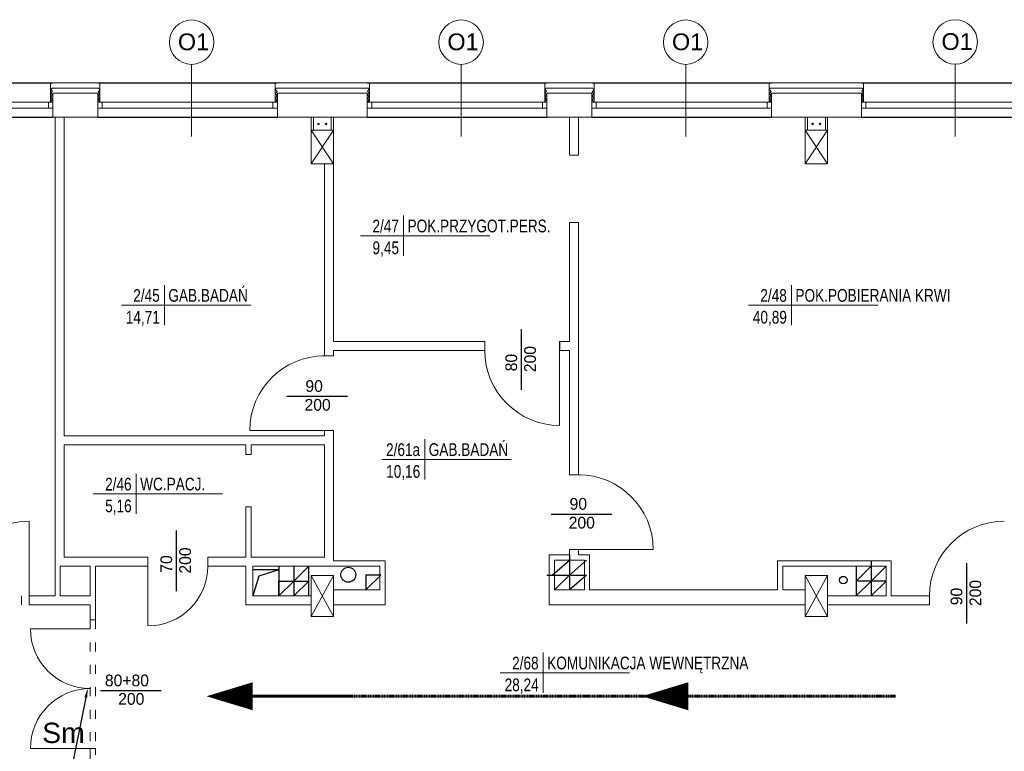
# Model space of a CAD drawing. Header units: millimetres. Extents: x 126553 to 403692, y -95821 to 38049.
# Tile 158 of 256: x 221891 to 223207, y 6756 to 7734. Entities that reach past the tile are written whole.
import ezdxf
from ezdxf import colors
from ezdxf.entities.mleader import LeaderData, LeaderLine
from ezdxf.enums import TextEntityAlignment as Align
from ezdxf.math import Vec2, Vec3

# ---------------------------------------------------------------- set-up
doc = ezdxf.new("R2010")
doc.units = ezdxf.units.MM
doc.linetypes.add('ACAD_ISO03W100', pattern=[30, 12, -18])
doc.linetypes.add('DASHDOT', pattern=[1, 0.5, -0.25, 0, -0.25])
for name, color, linetype, lineweight in [('_(06 GRUBA)', 7, 'Continuous', 40), ('docieplenie', 6, 'Continuous', 18), ('docieplenie zew.', 6, 'Continuous', 18), ('ewakaucja', 3, 'Continuous', 50), ('OKNA', 7, 'Continuous', 13), ('opisy', 7, 'Continuous', 18), ('PODCIĄG', 11, 'ACAD_ISO03W100', 0), ('ŚCIANY CIENKIE', 7, 'Continuous', 18), ('ŚCIANY GRUBE', 7, 'Continuous', 20)]:
    doc.layers.add(name, color=color, linetype=linetype, lineweight=lineweight)
doc.layers.add('KOMINY', color=94, linetype='Continuous', plot=False)
doc.layers.add('WENTYLE_WADLIWE', color=1, linetype='Continuous')
doc.layers.add('WIDOK', color=7, linetype='Continuous')
doc.styles.add('Arial', font='arial.ttf')
doc.styles.add('ROMANS', font='romans.shx', dxfattribs={"width": 0.7})
doc.styles.add('STYLE1', font='txt', dxfattribs={"width": 0.8})
doc.linetypes.add('ZIGZAG', pattern='A,0.0001,-0.2,[131,LTYPESHP.SHX,S=0.2,R=0,X=-0.2,Y=0],-0.4,[131,LTYPESHP.SHX,S=0.2,R=180,X=0.2,Y=0],-0.2', length=0.8001)

# ---------------------------------------------------------------- blocks, each defined once
blk = doc.blocks.new('METKA')
for p, q in [((0, 26.9), (0, -26.9)), ((-57.4, 0), (115.4, 0))]:
    blk.add_line(p, q)
at = {"layer": 'opisy', "style": 'STYLE1', "width": 0.8, "flags": 4}
for tag, p in [('NUMER', (-6.1, 4.5)), ('POWIERZCHNIA', (-6, -24.6))]:
    blk.add_attdef(tag, text='', height=17, dxfattribs=at).set_placement(p, align=Align.RIGHT)
for tag, p in [('NAZWA', (5.3, 4.6)), ('POSADZKA', (5.6, -24.7))]:
    blk.add_attdef(tag, p, '', height=17, dxfattribs=at)

msp = doc.modelspace()

# ---------------------------------------------------------------- linework, layer by layer
at = {"layer": 'docieplenie', "color": 0}
for p, q in [((221934.74509, 7642.63343), (221933.07366, 7640.03448)), ((221997.16577, 7642.63343), (221998.43747, 7639.95064)), ((222358.72505, 7649.67806), (222358.72505, 7623.67806)), ((222594.74509, 7642.63343), (222593.07366, 7640.03448)), ((222657.16577, 7642.63343), (222658.43747, 7639.95064)), ((223018.72505, 7649.67806), (223018.72505, 7623.67806)), ((221935.25606, 7633.20884), (221932.77018, 7630.16569)), ((221932.77018, 7630.16569), (221935.29656, 7627.6454)), ((221935.25606, 7638.25925), (221932.98693, 7635.99174)), ((221932.98693, 7635.99174), (221935.25606, 7633.20884)), ((221933.07366, 7640.03448), (221935.25606, 7638.25925)), ((221998.43747, 7634.90022), (221995.9516, 7631.85707)), ((221995.9516, 7631.85707), (221998.47798, 7629.33678)), ((221998.47798, 7629.33678), (221995.97611, 7626.57629)), ((221998.43747, 7639.95064), (221996.16834, 7637.68313)), ((221996.16834, 7637.68313), (221998.43747, 7634.90022)), ((222232.72505, 7623.67806), (222232.72505, 7635.67806)), ((222356.18795, 7628.70249), (222358.18701, 7625.94523)), ((222595.25606, 7633.20884), (222592.77018, 7630.16569)), ((222592.77018, 7630.16569), (222595.29656, 7627.6454)), ((222595.25606, 7638.25925), (222592.98693, 7635.99174)), ((222592.98693, 7635.99174), (222595.25606, 7633.20884)), ((222593.07366, 7640.03448), (222595.25606, 7638.25925)), ((222658.43747, 7634.90022), (222655.9516, 7631.85707)), ((222655.9516, 7631.85707), (222658.47798, 7629.33678)), ((222658.47798, 7629.33678), (222655.97611, 7626.57629)), ((222658.43747, 7639.95064), (222656.16834, 7637.68313)), ((222656.16834, 7637.68313), (222658.43747, 7634.90022)), ((222892.72505, 7623.67806), (222892.72505, 7635.67806)), ((223016.18795, 7628.70249), (223018.18701, 7625.94523)), ((221935.47045, 7627.59961), (221933.02127, 7625.20308)), ((221933.02127, 7625.20308), (221934.04174, 7623.92839)), ((221995.97611, 7626.57629), (221998.47798, 7624.59707)), ((221998.47798, 7624.59707), (221997.74821, 7624.0241)), ((222358.18701, 7625.94523), (222356.11451, 7623.91644)), ((222595.47045, 7627.59961), (222593.02127, 7625.20308)), ((222593.02127, 7625.20308), (222594.04174, 7623.92839)), ((222655.97611, 7626.57629), (222658.47798, 7624.59707)), ((222658.47798, 7624.59707), (222657.74821, 7624.0241)), ((223018.18701, 7625.94523), (223016.11451, 7623.91644))]:
    msp.add_line(p, q, dxfattribs=at)
at = {"layer": 'docieplenie', "color": 0, "linetype": 'ZIGZAG'}
for p, q in [((221934.74509, 7642.63343), (221997.16577, 7642.63343)), ((222234.16381, 7642.64971), (222232.98265, 7640.6493)), ((222234.16381, 7642.64971), (222356.89615, 7642.64971)), ((222356.89615, 7642.64971), (222358.24797, 7640.34599)), ((222594.74509, 7642.63343), (222657.16577, 7642.63343)), ((222894.16381, 7642.64971), (222892.98265, 7640.6493)), ((222894.16381, 7642.64971), (223016.89615, 7642.64971)), ((223016.89615, 7642.64971), (223018.24797, 7640.34599)), ((222235.20659, 7638.13288), (222232.94993, 7634.73395)), ((222232.94993, 7634.73395), (222235.3752, 7632.08446)), ((222232.98265, 7640.6493), (222235.20659, 7638.13288)), ((222235.3752, 7632.08446), (222233.08582, 7629.20857)), ((222233.08582, 7629.20857), (222235.4405, 7626.65937)), ((222358.24797, 7640.34599), (222356.18795, 7638.22315)), ((222356.18795, 7638.22315), (222358.31239, 7635.39269)), ((222358.31239, 7635.39269), (222356.18795, 7633.65578)), ((222356.18795, 7633.65578), (222358.24797, 7631.21135)), ((222358.24797, 7631.21135), (222356.18795, 7628.70249)), ((222895.20659, 7638.13288), (222892.94993, 7634.73395)), ((222892.94993, 7634.73395), (222895.3752, 7632.08446)), ((222892.98265, 7640.6493), (222895.20659, 7638.13288)), ((222895.3752, 7632.08446), (222893.08582, 7629.20857)), ((222893.08582, 7629.20857), (222895.4405, 7626.65937)), ((223018.24797, 7640.34599), (223016.18795, 7638.22315)), ((223016.18795, 7638.22315), (223018.31239, 7635.39269)), ((223018.31239, 7635.39269), (223016.18795, 7633.65578)), ((223016.18795, 7633.65578), (223018.24797, 7631.21135)), ((223018.24797, 7631.21135), (223016.18795, 7628.70249)), ((222235.4405, 7626.65937), (222233.21657, 7624.11025)), ((222895.4405, 7626.65937), (222893.21657, 7624.11025))]:
    msp.add_line(p, q, dxfattribs=at)
at = {"layer": 'docieplenie', "color": 0, "lineweight": 30}
for points in [[(222561.81032, 7239.35445), (222561.81032, 7320.22239)], [(222248.48597, 7230.55812), (222329.35391, 7230.55812)], [(222601.378, 7073.07562), (222682.24594, 7073.07562)], [(222101.04091, 6970.13171), (222101.04091, 7050.99965)], [(223156.56407, 6926.67325), (223156.56407, 7007.5412)], [(221999.57837, 6837.52916), (222080.44631, 6837.52916)]]:
    msp.add_lwpolyline(points, dxfattribs=at)
at = {"layer": 'docieplenie', "color": 0, "lineweight": 0}
for points in [[(222612.72505, 7291.67806), (222612.72505, 7191.67806)], [(222298.72505, 7184.67806), (222198.72505, 7184.67806)], [(221903.97074, 6963.67806), (221903.97074, 7063.67806)], [(222637.72505, 7025.67806), (222737.72505, 7025.67806)], [(222062.72505, 7003.62833), (222062.72505, 6923.62833)], [(221985.72505, 6919.87339), (221905.72505, 6919.87339)], [(221985.72505, 6759.87339), (221905.72505, 6759.87339)]]:
    msp.add_lwpolyline(points, dxfattribs=at)
for centre, radius, start, end in [((222612.72505, 7291.67806), 100, 180, 270), ((222298.72505, 7184.67806), 100, 90, 180), ((222637.72505, 7025.67806), 100, 0, 90), ((221903.97074, 6963.67806), 100, 90, 180), ((223206.72505, 6963.67806), 100, 90, 180), ((222062.72505, 7003.62833), 80, 270, 0), ((221985.72505, 6919.87339), 80, 180, 270), ((221985.72505, 6759.87339), 80, 90, 180)]:
    msp.add_arc(centre, radius, start, end, dxfattribs=at)
at = {"layer": 'docieplenie zew.', "color": 0}
for p, q in [((221935.72505, 7649.67806), (221932.72505, 7649.67806)), ((221932.72505, 7649.67806), (221932.72505, 7623.67806)), ((221998.72505, 7649.67806), (221935.72505, 7649.67806)), ((221998.72505, 7635.67806), (221998.72505, 7649.67806)), ((222232.72505, 7623.67806), (222232.72505, 7649.67806)), ((222232.72505, 7635.67806), (222232.72505, 7649.67806)), ((222232.72505, 7649.67806), (222358.72505, 7649.67806)), ((222358.72505, 7649.67806), (222358.72505, 7623.67806)), ((222595.72505, 7649.67806), (222592.72505, 7649.67806)), ((222592.72505, 7649.67806), (222592.72505, 7623.67806)), ((222658.72505, 7649.67806), (222595.72505, 7649.67806)), ((222658.72505, 7635.67806), (222658.72505, 7649.67806)), ((222892.72505, 7623.67806), (222892.72505, 7649.67806)), ((222892.72505, 7635.67806), (222892.72505, 7649.67806)), ((222892.72505, 7649.67806), (223018.72505, 7649.67806)), ((223018.72505, 7649.67806), (223018.72505, 7623.67806)), ((221998.72505, 7623.67806), (221998.72505, 7635.67806)), ((222658.72505, 7623.67806), (222658.72505, 7635.67806)), ((221932.72505, 7623.67806), (221935.72505, 7623.67806)), ((221995.72505, 7623.67806), (221998.72505, 7623.67806)), ((222235.72505, 7623.67806), (222232.72505, 7623.67806)), ((222235.72505, 7623.67806), (222232.72505, 7623.67806)), ((222358.72505, 7623.67806), (222355.72505, 7623.67806)), ((222358.72505, 7623.67806), (222355.72505, 7623.67806)), ((222592.72505, 7623.67806), (222595.72505, 7623.67806)), ((222655.72505, 7623.67806), (222658.72505, 7623.67806)), ((222895.72505, 7623.67806), (222892.72505, 7623.67806)), ((222895.72505, 7623.67806), (222892.72505, 7623.67806)), ((223018.72505, 7623.67806), (223015.72505, 7623.67806)), ((223018.72505, 7623.67806), (223015.72505, 7623.67806))]:
    msp.add_line(p, q, dxfattribs=at)
at = {"layer": 'ewakaucja', "color": 3, "lineweight": 60}
for points in [[(222141.04474, 6829.63374, 0, 37.5, 0), (222202.74798, 6829.63374, 37.5, 37.5, 0)], [(222722.80095, 6829.63374, 0, 37.5, 0), (222784.5042, 6829.63374, 37.5, 37.5, 0)]]:
    msp.add_lwpolyline(points, format="xyseb", dxfattribs=at)
at = {"layer": 'ewakaucja', "color": 3, "linetype": 'DASHDOT', "lineweight": 60}
for points in [[(222335.62689, 6829.63374), (222169.78611, 6829.63374)], [(223061.34951, 6829.63374), (222169.78611, 6829.63374)]]:
    msp.add_lwpolyline(points, dxfattribs=at)
at = {"layer": 'KOMINY', "color": 0}
for p, q in [((222602.72505, 6991.67806), (222625.72505, 7011.67806)), ((222625.72505, 7018.67806), (222625.72505, 6971.67806)), ((222625.72505, 7011.67806), (222625.72505, 6971.67806)), ((222625.72505, 6991.67806), (222648.72505, 7011.67806)), ((223028.77074, 7010.67806), (223028.77074, 6963.67806)), ((222237.72505, 6998.67806), (222202.72505, 6998.67806)), ((222237.72505, 6998.67806), (222211.04906, 6990.38052)), ((222237.72505, 7003.67806), (222237.72505, 6983.67806)), ((222237.72505, 6998.67806), (222237.72505, 6963.67806)), ((222257.72505, 7003.67806), (222257.72505, 6963.67806)), ((222277.72505, 7003.67806), (222257.72505, 6983.67806)), ((222277.72505, 6963.67806), (222277.72505, 7003.67806)), ((223008.72505, 7003.67806), (223008.72505, 6963.67806)), ((223028.72505, 7003.67806), (223008.77074, 6983.67806)), ((223028.77074, 6983.67806), (223048.72505, 7003.67806)), ((222211.04906, 6990.38052), (222202.72505, 6963.67806)), ((222373.72505, 6991.67806), (222353.72505, 6971.67806)), ((222353.72505, 6991.67806), (222353.72505, 6971.67806)), ((222373.72505, 6991.67806), (222353.72505, 6991.67806)), ((222595.72505, 6991.67806), (222648.72505, 6991.67806)), ((222598.72505, 6991.67806), (222645.72505, 6991.67806)), ((222625.72505, 6991.67806), (222605.72505, 6971.67806)), ((222625.72505, 6991.67806), (222605.72505, 6971.67806)), ((222648.72505, 6991.67806), (222625.72505, 6971.67806)), ((222237.72505, 6963.67806), (222237.72505, 6983.67806)), ((222237.72505, 6983.67806), (222277.72505, 6983.67806)), ((222257.72505, 6983.67806), (222237.72505, 6963.67806)), ((222277.72505, 6983.67806), (222257.72505, 6963.67806)), ((223028.77074, 6983.67806), (223008.77074, 6963.67806)), ((223048.77074, 6983.67806), (223008.77074, 6983.67806)), ((223048.77074, 6983.67806), (223028.77074, 6963.67806))]:
    msp.add_line(p, q, dxfattribs=at)
for centre, radius in [((222330.4332, 6992.07368), 10), ((222991.6247, 6984.93039), 5)]:
    msp.add_circle(centre, radius, dxfattribs=at)
at = {"layer": 'OKNA', "color": 0}
for p, q in [((221695.72505, 7623.67806), (221935.72505, 7623.67806)), ((221695.72505, 7615.67806), (221935.72505, 7615.67806)), ((221929.72505, 7615.67806), (221929.72505, 7623.67806)), ((221995.72505, 7623.67806), (222235.72505, 7623.67806)), ((221995.72505, 7615.67806), (222235.72505, 7615.67806)), ((222001.72505, 7615.67806), (222001.72505, 7623.67806)), ((222229.72505, 7615.67806), (222229.72505, 7623.67806)), ((222355.72505, 7623.67806), (222595.72505, 7623.67806)), ((222355.72505, 7615.67806), (222595.72505, 7615.67806)), ((222361.72505, 7615.67806), (222361.72505, 7623.67806)), ((222589.72505, 7615.67806), (222589.72505, 7623.67806)), ((222655.72505, 7623.67806), (222895.72505, 7623.67806)), ((222655.72505, 7615.67806), (222895.72505, 7615.67806)), ((222661.72505, 7615.67806), (222661.72505, 7623.67806)), ((222889.72505, 7615.67806), (222889.72505, 7623.67806)), ((223015.72505, 7623.67806), (223255.72505, 7623.67806)), ((223015.72505, 7615.67806), (223255.72505, 7615.67806)), ((223021.72505, 7615.67806), (223021.72505, 7623.67806))]:
    msp.add_line(p, q, dxfattribs=at)
at = {"layer": 'opisy', "color": 0}
for p, q in [((222121.10959, 7577.72403), (222121.10959, 7674.23679)), ((222481.10959, 7577.72403), (222481.10959, 7674.23679)), ((222781.10959, 7577.72403), (222781.10959, 7674.23679)), ((223141.10959, 7577.72403), (223141.10959, 7674.56771))]:
    msp.add_line(p, q, dxfattribs=at)
for centre in [(223141.10959, 7704.26795), (222121.10959, 7703.93704), (222481.10959, 7703.93704), (222781.10959, 7703.93704)]:
    msp.add_circle(centre, 29.70025, dxfattribs=at)
at = {"layer": 'PODCIĄG', "color": 0}
for p, q in [((221985.72505, 6931.67806), (221985.72505, 6759.87339)), ((221992.72505, 6931.67806), (221992.72505, 6759.87339))]:
    msp.add_line(p, q, dxfattribs=at)
at = {"layer": 'WIDOK', "color": 0}
for p, q in [((221695.72505, 7649.67806), (221935.72505, 7649.67806)), ((221995.72505, 7649.67806), (222235.72505, 7649.67806)), ((222355.72505, 7649.67806), (222595.72505, 7649.67806)), ((222655.72505, 7649.67806), (222895.72505, 7649.67806)), ((223015.72505, 7649.67806), (223255.72505, 7649.67806)), ((221695.72505, 7603.67806), (221935.72505, 7603.67806)), ((221995.72505, 7603.67806), (222235.72505, 7603.67806)), ((222355.72505, 7603.67806), (222595.72505, 7603.67806)), ((222655.72505, 7603.67806), (222895.72505, 7603.67806)), ((223015.72505, 7603.67806), (223255.72505, 7603.67806))]:
    msp.add_line(p, q, dxfattribs=at)
at = {"layer": 'ŚCIANY CIENKIE', "color": 0}
for p, q in [((222310.72505, 7586.17806), (222280.72505, 7541.17806)), ((222280.72505, 7586.17806), (222310.72505, 7541.17806)), ((222970.72505, 7586.17806), (222940.72505, 7541.17806)), ((222940.72505, 7586.17806), (222970.72505, 7541.17806)), ((222280.72505, 6936.17806), (222310.72505, 6991.17806)), ((222280.72505, 6991.17806), (222310.72505, 6936.17806)), ((222940.72505, 6936.17806), (222970.72505, 6991.17806)), ((222940.72505, 6991.17806), (222970.72505, 6936.17806))]:
    msp.add_line(p, q, dxfattribs=at)
at = {"layer": 'ŚCIANY GRUBE', "color": 0}
for p, q in [((221935.72505, 7635.67806), (221995.72505, 7635.67806)), ((221935.72505, 7603.67806), (221935.72505, 7635.67806)), ((221995.72505, 7635.67806), (221995.72505, 7603.67806)), ((222235.72505, 7635.67806), (222355.72505, 7635.67806)), ((222235.72505, 7603.67806), (222235.72505, 7635.67806)), ((222355.72505, 7635.67806), (222355.72505, 7603.67806)), ((222595.72505, 7635.67806), (222655.72505, 7635.67806)), ((222595.72505, 7603.67806), (222595.72505, 7635.67806)), ((222655.72505, 7635.67806), (222655.72505, 7603.67806)), ((223015.72505, 7635.67806), (222895.72505, 7635.67806)), ((222895.72505, 7635.67806), (222895.72505, 7603.67806)), ((223015.72505, 7635.67806), (223015.72505, 7603.67806)), ((221995.72505, 7603.67806), (221935.72505, 7603.67806)), ((221938.72505, 7218.67806), (221938.72505, 7603.67806)), ((221950.72505, 7177.67806), (221950.72505, 7603.67806)), ((222355.72505, 7603.67806), (222235.72505, 7603.67806)), ((222280.72505, 7586.17806), (222280.72505, 7603.67806)), ((222283.72505, 7586.17806), (222283.72505, 7603.67806)), ((222307.72505, 7586.17806), (222307.72505, 7603.67806)), ((222310.72505, 7586.17806), (222310.72505, 7603.67806)), ((222655.72505, 7603.67806), (222595.72505, 7603.67806)), ((222625.72505, 7552.67806), (222625.72505, 7603.67806)), ((222637.72505, 7552.67806), (222637.72505, 7603.67806)), ((222895.72505, 7603.67806), (223015.72505, 7603.67806)), ((222940.72505, 7586.17806), (222940.72505, 7603.67806)), ((222943.72505, 7586.17806), (222943.72505, 7603.67806)), ((222967.72505, 7586.17806), (222967.72505, 7603.67806)), ((222970.72505, 7586.17806), (222970.72505, 7603.67806)), ((222280.72505, 7541.17806), (222280.72505, 7586.17806)), ((222310.72505, 7586.17806), (222280.72505, 7586.17806)), ((222310.72505, 7586.17806), (222310.72505, 7541.17806)), ((222940.72505, 7541.17806), (222940.72505, 7586.17806)), ((222970.72505, 7586.17806), (222940.72505, 7586.17806)), ((222970.72505, 7586.17806), (222970.72505, 7541.17806)), ((222625.72505, 7552.67806), (222637.72505, 7552.67806)), ((222310.72505, 7541.17806), (222280.72505, 7541.17806)), ((222298.72505, 7284.67806), (222298.72505, 7541.17806)), ((222310.72505, 7303.67806), (222310.72505, 7541.17806)), ((222970.72505, 7541.17806), (222940.72505, 7541.17806)), ((222625.72505, 7462.67806), (222637.72505, 7462.67806)), ((222625.72505, 7303.67806), (222625.72505, 7462.67806)), ((222637.72505, 7125.67806), (222637.72505, 7462.67806)), ((222512.76045, 7303.67806), (222310.72505, 7303.67806)), ((222512.68966, 7303.67806), (222512.68966, 7291.67806)), ((222512.72505, 7303.67806), (222512.72505, 7291.67806)), ((222512.72505, 7303.67806), (222512.72505, 7291.67806)), ((222512.76045, 7291.67806), (222512.76045, 7303.67806)), ((222512.76045, 7303.67806), (222512.76045, 7291.67806)), ((222612.72505, 7291.67806), (222612.72505, 7303.67806)), ((222612.72505, 7303.67806), (222625.72505, 7303.67806)), ((222612.72505, 7291.67806), (222612.72505, 7303.67806)), ((222612.72505, 7291.67806), (222612.72505, 7303.67806)), ((222612.72505, 7303.67806), (222612.72505, 7283.67806)), ((222612.72505, 7291.67806), (222612.72505, 7303.67806)), ((222612.72505, 7291.67806), (222612.72505, 7303.67806)), ((222612.72505, 7303.67806), (222612.72505, 7291.67806)), ((222612.76045, 7291.67806), (222612.76045, 7303.67806)), ((222512.76045, 7291.67806), (222310.72505, 7291.67806)), ((222310.72505, 7284.67806), (222310.72505, 7291.67806)), ((222612.72505, 7291.67806), (222625.72505, 7291.67806)), ((222625.72505, 7125.67806), (222625.72505, 7291.67806)), ((222310.72505, 7284.85822), (222295.72505, 7284.85822)), ((222310.72505, 7284.67806), (222298.72505, 7284.67806)), ((222310.72505, 7284.67806), (222298.72505, 7284.67806)), ((221938.72505, 7149.68851), (221938.72505, 7218.67806)), ((222310.72505, 7184.85822), (222295.72505, 7184.85822)), ((222310.72505, 7184.67806), (222295.72505, 7184.67806)), ((222298.72505, 7177.67806), (222298.72505, 7184.67806)), ((222310.72505, 7184.67806), (222298.72505, 7184.67806)), ((222310.72505, 7010.67806), (222310.72505, 7184.67806)), ((222298.72505, 7177.67806), (221950.72505, 7177.67806)), ((221950.72505, 7015.67806), (221950.72505, 7165.67806)), ((222193.72505, 7165.67806), (221950.72505, 7165.67806)), ((222193.72505, 7165.67806), (222192.72505, 7165.67806)), ((222193.72505, 7165.67806), (222193.72505, 7152.67806)), ((222298.72505, 7165.67806), (222200.72505, 7165.67806)), ((222200.72505, 7165.67806), (222200.72505, 7152.67806)), ((222298.72505, 7165.67806), (222200.72505, 7165.67806)), ((222298.72505, 7015.67806), (222298.72505, 7165.67806)), ((221938.72505, 6963.67806), (221938.72505, 7149.68851)), ((222200.72505, 7152.67806), (222193.72505, 7152.67806)), ((222637.72505, 7125.67806), (222625.72505, 7125.67806)), ((222625.72505, 7125.67806), (222640.72505, 7125.67806)), ((222640.72505, 7125.67806), (222625.72505, 7125.67806)), ((222625.72505, 7125.67806), (222637.72505, 7125.67806)), ((222625.72505, 7125.67806), (222637.72505, 7125.67806)), ((222200.72505, 7082.67806), (222193.72505, 7082.67806)), ((222193.72505, 7082.67806), (222193.72505, 7015.67806)), ((222200.72505, 7082.67806), (222200.72505, 7015.67806)), ((222625.72505, 7018.67806), (222625.72505, 7025.67806)), ((222637.72505, 7025.67806), (222625.72505, 7025.67806)), ((222625.72505, 7025.67806), (222640.72505, 7025.67806)), ((222640.72505, 7025.67806), (222625.72505, 7025.67806)), ((222625.72505, 7025.67806), (222637.72505, 7025.67806)), ((222637.72505, 7018.67806), (222637.72505, 7025.67806)), ((221992.72505, 7015.67806), (221950.72505, 7015.67806)), ((222062.72505, 7015.67806), (221950.72505, 7015.67806)), ((222062.72505, 7015.67806), (222062.72505, 7003.67806)), ((222062.72505, 7003.67806), (222062.72505, 7015.67806)), ((222142.72505, 7015.67806), (222142.72505, 7003.67806)), ((222142.72505, 7015.67806), (222193.72505, 7015.67806)), ((222142.72505, 7003.62833), (222142.72505, 7015.62833)), ((222192.72505, 7015.67806), (222193.72505, 7015.67806)), ((222200.72505, 7015.67806), (222298.72505, 7015.67806)), ((222200.72505, 7015.67806), (222298.72505, 7015.67806)), ((222310.72505, 7010.67806), (222372.72505, 7010.67806)), ((222310.72505, 7010.67806), (222379.72505, 7010.67806)), ((222379.72505, 7010.67806), (222379.72505, 6951.67806)), ((222598.72505, 7018.67806), (222598.72505, 6971.67806)), ((222598.72505, 7018.67806), (222625.72505, 7018.67806)), ((222605.72505, 6971.67806), (222605.72505, 7011.67806)), ((222605.72505, 7011.67806), (222645.72505, 7011.67806)), ((222637.72505, 7018.67806), (222652.72505, 7018.67806)), ((222645.72505, 6991.67806), (222645.72505, 7011.67806)), ((222652.72505, 6991.67806), (222652.72505, 7018.67806)), ((222955.72505, 7010.67806), (222903.72505, 7010.67806)), ((222903.72505, 7010.67806), (222903.72505, 6971.67806)), ((222955.72505, 7010.67806), (223055.77074, 7010.67806)), ((223055.77074, 7010.67806), (223055.77074, 6963.67806)), ((221985.72505, 7003.67806), (221945.72505, 7003.67806)), ((221945.72505, 6963.67806), (221945.72505, 7003.67806)), ((221985.72505, 6963.67806), (221985.72505, 7003.67806)), ((221992.72505, 6963.67806), (221992.72505, 7003.67806)), ((222062.72505, 7003.67806), (221992.72505, 7003.67806)), ((222142.72505, 7003.67806), (222193.72505, 7003.67806)), ((222193.72505, 6951.67806), (222193.72505, 7003.67806)), ((222202.72505, 7003.67806), (222202.72505, 6963.67806)), ((222202.72505, 7003.67806), (222237.72505, 7003.67806)), ((222277.72505, 7003.67806), (222237.72505, 7003.67806)), ((222277.72505, 7003.67806), (222372.72505, 7003.67806)), ((222372.72505, 7003.67806), (222372.72505, 6971.67806)), ((222910.72505, 7003.67806), (223048.77074, 7003.67806)), ((222910.72505, 7003.67806), (222910.72505, 6971.67806)), ((223048.77074, 7003.67806), (223048.77074, 6963.67806)), ((222310.72505, 6991.17806), (222280.72505, 6991.17806)), ((222280.72505, 6936.17806), (222280.72505, 6991.17806)), ((222310.72505, 6991.17806), (222310.72505, 6936.17806)), ((222605.72505, 6971.67806), (222605.72505, 6991.67806)), ((222645.72505, 6991.67806), (222645.72505, 6971.67806)), ((222652.72505, 6991.67806), (222652.72505, 6971.67806)), ((222970.72505, 6991.17806), (222940.72505, 6991.17806)), ((222940.72505, 6936.17806), (222940.72505, 6991.17806)), ((222970.72505, 6991.17806), (222970.72505, 6936.17806)), ((222310.72505, 6971.67806), (222372.72505, 6971.67806)), ((222598.72505, 6951.67806), (222598.72505, 6971.67806)), ((222605.72505, 6971.67806), (222645.72505, 6971.67806)), ((222652.72505, 6971.67806), (222903.72505, 6971.67806)), ((222910.72505, 6971.67806), (222940.72505, 6971.67806)), ((221893.97074, 6951.67806), (221893.97074, 6963.67806)), ((221903.97074, 6963.67806), (221938.72505, 6963.67806)), ((221903.97074, 6963.67806), (221903.97074, 6951.67806)), ((221945.72505, 6963.67806), (221985.72505, 6963.67806)), ((221992.72505, 6931.67806), (221992.72505, 6963.67806)), ((222243.72505, 6963.67806), (222202.72505, 6963.67806)), ((222280.72505, 6963.67806), (222243.72505, 6963.67806)), ((223048.77074, 6963.67806), (222970.72505, 6963.67806)), ((223106.72505, 6963.67806), (223055.77074, 6963.67806)), ((223106.72505, 6951.67806), (223106.72505, 6963.67806)), ((223106.72505, 6963.67806), (223106.72505, 6951.67806)), ((223106.72505, 6963.67806), (223106.72505, 6952.48194)), ((221938.72505, 6951.67806), (221903.97074, 6951.67806)), ((221938.72505, 6951.67806), (221985.72505, 6951.67806)), ((221985.72505, 6951.67806), (221985.72505, 6931.67806)), ((222280.72505, 6951.67806), (222193.72505, 6951.67806)), ((222280.72505, 6951.67806), (222211.32994, 6951.67806)), ((222379.72505, 6951.67806), (222310.72505, 6951.67806)), ((222598.72505, 6951.67806), (222940.72505, 6951.67806)), ((222940.72505, 6951.67806), (222868.72505, 6951.67806)), ((223106.72505, 6951.67806), (222970.72505, 6951.67806)), ((221985.72505, 6931.67806), (221992.72505, 6931.67806)), ((222310.72505, 6936.17806), (222280.72505, 6936.17806)), ((222970.72505, 6936.17806), (222940.72505, 6936.17806)), ((221985.72505, 6734.87339), (221985.72505, 6759.87339)), ((221985.72505, 6759.87339), (221992.72505, 6759.87339)), ((221992.72505, 6759.87339), (221992.72505, 6751.17806))]:
    msp.add_line(p, q, dxfattribs=at)
for centre in [(222290.63939, 7594.62401), (222300.63939, 7594.62401), (222950.63939, 7594.62401), (222960.63939, 7594.62401)]:
    msp.add_circle(centre, 1.06853, dxfattribs=at)

# ---------------------------------------------------------------- block references
at = {"layer": 'opisy', "color": 0}
ref = msp.add_blockref('METKA', (222404.20854, 7445.16378), dxfattribs=at)
ref.add_attrib('NAZWA', 'POK.PRZYGOT.PERS.', (222409.54979, 7449.72278), dxfattribs={"height": 17, "style": 'STYLE1', "width": 0.8, "flags": 4})
ref.add_attrib('NUMER', '2/47', dxfattribs={"height": 17, "style": 'STYLE1', "width": 0.8, "flags": 4}).set_placement((222398.06608, 7449.63122), align=Align.RIGHT)
ref.add_attrib('POWIERZCHNIA', '9,45', dxfattribs={"height": 17, "style": 'STYLE1', "width": 0.8, "flags": 4}).set_placement((222398.16753, 7420.52602), align=Align.RIGHT)
ref = msp.add_blockref('METKA', (222084.69837, 7352.39628), dxfattribs=at)
ref.add_attrib('NAZWA', 'GAB.BADAŃ', (222090.03962, 7356.95527), dxfattribs={"height": 17, "style": 'STYLE1', "width": 0.8, "flags": 4})
ref.add_attrib('NUMER', '2/45', dxfattribs={"height": 17, "style": 'STYLE1', "width": 0.8, "flags": 4}).set_placement((222078.55591, 7356.86371), align=Align.RIGHT)
ref.add_attrib('POWIERZCHNIA', '14,71', dxfattribs={"height": 17, "style": 'STYLE1', "width": 0.8, "flags": 4}).set_placement((222078.65736, 7327.75851), align=Align.RIGHT)
ref = msp.add_blockref('METKA', (222922.34036, 7352.39628), dxfattribs=at)
ref.add_attrib('NAZWA', 'POK.POBIERANIA KRWI', (222927.68161, 7356.95527), dxfattribs={"height": 17, "style": 'STYLE1', "width": 0.8, "flags": 4})
ref.add_attrib('NUMER', '2/48', dxfattribs={"height": 17, "style": 'STYLE1', "width": 0.8, "flags": 4}).set_placement((222916.1979, 7356.86371), align=Align.RIGHT)
ref.add_attrib('POWIERZCHNIA', '40,89', dxfattribs={"height": 17, "style": 'STYLE1', "width": 0.8, "flags": 4}).set_placement((222916.29935, 7327.75851), align=Align.RIGHT)
ref = msp.add_blockref('METKA', (222432.51948, 7146.28175), dxfattribs=at)
ref.add_attrib('NAZWA', 'GAB.BADAŃ', (222437.86073, 7150.84075), dxfattribs={"height": 17, "style": 'STYLE1', "width": 0.8, "flags": 4})
ref.add_attrib('NUMER', '2/61a', dxfattribs={"height": 17, "style": 'STYLE1', "width": 0.8, "flags": 4}).set_placement((222426.37702, 7150.74919), align=Align.RIGHT)
ref.add_attrib('POWIERZCHNIA', '10,16', dxfattribs={"height": 17, "style": 'STYLE1', "width": 0.8, "flags": 4}).set_placement((222426.47847, 7121.64399), align=Align.RIGHT)
ref = msp.add_blockref('METKA', (222047.08562, 7100.18798), dxfattribs=at)
ref.add_attrib('NAZWA', 'WC.PACJ.', (222052.42687, 7104.74697), dxfattribs={"height": 17, "style": 'STYLE1', "width": 0.8, "flags": 4})
ref.add_attrib('NUMER', '2/46', dxfattribs={"height": 17, "style": 'STYLE1', "width": 0.8, "flags": 4}).set_placement((222040.94316, 7104.65541), align=Align.RIGHT)
ref.add_attrib('POWIERZCHNIA', '5,16', dxfattribs={"height": 17, "style": 'STYLE1', "width": 0.8, "flags": 4}).set_placement((222041.04461, 7075.55021), align=Align.RIGHT)
ref = msp.add_blockref('METKA', (222590.79611, 6861.02849), dxfattribs=at)
ref.add_attrib('NAZWA', 'KOMUNIKACJA WEWNĘTRZNA', (222596.13736, 6865.58748), dxfattribs={"height": 17, "style": 'STYLE1', "width": 0.8, "flags": 4})
ref.add_attrib('NUMER', '2/68', dxfattribs={"height": 17, "style": 'STYLE1', "width": 0.8, "flags": 4}).set_placement((222584.65365, 6865.49592), align=Align.RIGHT)
ref.add_attrib('POWIERZCHNIA', '28,24', dxfattribs={"height": 17, "style": 'STYLE1', "width": 0.8, "flags": 4}).set_placement((222584.7551, 6836.39072), align=Align.RIGHT)

# ---------------------------------------------------------------- texts
at = {"layer": 'opisy', "color": 0, "attachment_point": 1}
for s, insert, char_height, width in [('{\\fArial|b0|i0|c238|p34;O1}', (222102.7469, 7715.58552), 22.4, 15.9), ('{\\fArial|b0|i0|c238|p34;O1}', (222462.7469, 7715.58552), 22.4, 15.9), ('{\\fArial|b0|i0|c238|p34;O1}', (222762.7469, 7715.58552), 22.4, 15.9), ('{\\fArial|b0|i0|c238|p34;O1}', (223122.7469, 7715.91643), 22.4, 15.9), ('90', (222273.11399, 7252.14105), 15.68, 11.13), ('200', (222271.92611, 7226.99806), 15.68, 11.13), ('90', (222626.00601, 7094.65855), 15.68, 11.13), ('200', (222624.81813, 7069.51556), 15.68, 11.13), ('200', (222023.01851, 6833.9691), 15.68, 11.13)]:
    msp.add_mtext(s, dxfattribs=dict(at, insert=insert, char_height=char_height, width=width))
at = {"layer": 'opisy', "color": 0, "char_height": 15.68, "width": 11.13, "attachment_point": 1, "rotation": 90}
for s, insert in [('80', (222540.22739, 7263.98247)), ('200', (222565.37038, 7262.79459)), ('200', (222104.60097, 6993.57184)), ('200', (223160.12412, 6950.11339)), ('90', (223134.98114, 6951.30127))]:
    msp.add_mtext(s, dxfattribs=dict(at, insert=insert))
at = {"layer": 'opisy', "color": 7, "insert": (222079.45798, 6994.75972), "char_height": 15.68, "width": 11.13, "attachment_point": 1, "rotation": 90}
msp.add_mtext('70', dxfattribs=at)
at = {"layer": 'opisy', "color": 7, "insert": (222005.27537, 6858.63927), "char_height": 15.68, "width": 11.13, "attachment_point": 1}
msp.add_mtext('80+80', dxfattribs=at)
at = {"layer": 'WENTYLE_WADLIWE', "color": 1, "true_color": 0xff0000, "insert": (221921.49824, 6839.62924), "char_height": 27.2, "width": 44.4174403, "attachment_point": 1, "style": 'Arial'}
msp.add_mtext('\\P{\\C5;Sm}', dxfattribs=at)

# ---------------------------------------------------------------- leaders
at = {"layer": '_(06 GRUBA)', "color": 5, "lineweight": -2}
ml = msp.add_multileader_mtext('Standard', dxfattribs=at)
ml.set_content('drzwi do wymiany na dymoszczelne (Sm)\\Po szerokości skrzydła nieblokowanego minimum 0,9 m w świetle ościeżnicy', color=5, style='ROMANS')
ml.set_leader_properties()
ml.build(insert=Vec2(0, 0))
ml.multileader.update_dxf_attribs({"text_right_attachment_type": 6, "dogleg_length": 0.36, "arrow_head_size": 12, "scale": 3})
ctx = ml.context
ctx.base_point, ctx.scale, ctx.char_height, ctx.arrow_head_size, ctx.landing_gap_size, ctx.plane_origin = Vec3(220732.1025, 5877.81647), 3, 25, 12, 6, Vec3(220244.0059, 5334.97467)
ctx.right_attachment = 6
notes = []
notes.append((ctx, [(1, (1, 1, 0), (221782.6825, 5861.1498), (-1, 0), 1.08, [(2, [(219835.07475, 7062.56884), (219630.81304, 6781.18197)], 0, []), (0, [(221982.28213, 6839.79927)], 0, [])])]))
ctx.mtext.insert, ctx.mtext.flow_direction = Vec3(220738.1025, 5894.48313), 5
for ctx, leaders in notes:
    for number, flags, end, landing, length, lines in leaders:
        leader = LeaderData()
        leader.index, (leader.has_last_leader_line, leader.has_dogleg_vector, leader.attachment_direction) = number, flags
        leader.last_leader_point, leader.dogleg_vector, leader.dogleg_length = Vec3(end), Vec3(landing), length
        for number, points, colour, breaks in lines:
            line = LeaderLine()
            line.index, line.vertices, line.color, line.breaks = number, Vec3.list(points), colors.encode_raw_color(colour), breaks
            leader.lines.append(line)
        ctx.leaders.append(leader)

doc.saveas('drawing.dxf')
